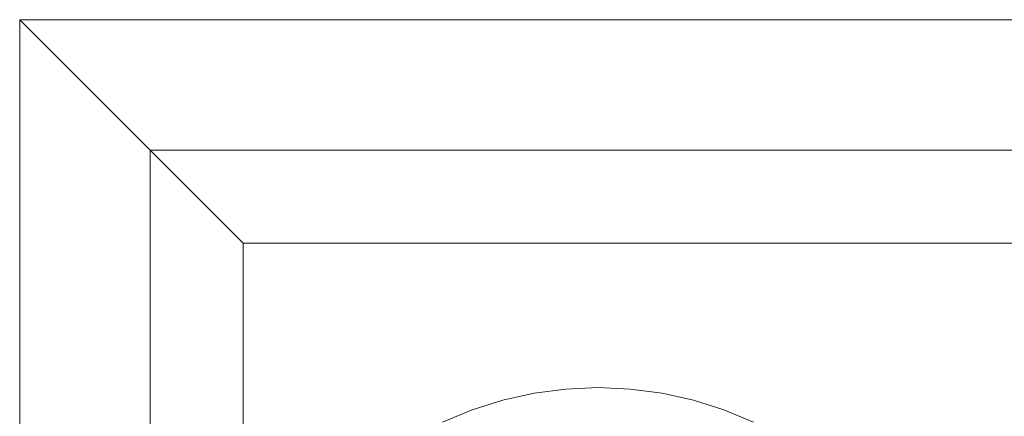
# Model space of a CAD drawing. Header units: millimetres. Extents: x -148 to 148, y -92 to 92.
# Tile 22 of 49: x -112 to -75, y 77 to 92. Entities that reach past the tile are written whole.
import ezdxf

# ---------------------------------------------------------------- set-up
doc = ezdxf.new("R2010")
doc.units = ezdxf.units.MM
doc.header["$LTSCALE"] = 25.4
doc.layers.add('Lighting-Moving Light', color=7, linetype='Continuous', lineweight=5, true_color=0x000000)

# ---------------------------------------------------------------- blocks, each defined once
blk = doc.blocks.new('Group-1')
at = {"layer": 'Lighting-Moving Light', "color": 7, "linetype": 'Continuous', "lineweight": 5, "transparency": 33554687}
for points in [[(-2119.658, -1205.846, -16.5), (-2124.623, -1200.88, -21.465), (-2124.623, -1384.88, -21.465), (-2119.658, -1379.915, -16.5)], [(-2119.658, -1205.846, -16.5), (-1905.589, -1205.846, -16.5), (-1900.623, -1200.88, -21.465), (-2124.623, -1200.88, -21.465)], [(-1909.124, -1209.38, -108.466), (-2116.123, -1209.38, -108.466), (-2124.623, -1200.88, -99.966), (-1900.624, -1200.88, -99.966)], [(-1905.589, -1205.846, -16.5), (-2119.658, -1205.846, -16.5), (-2119.658, -1379.915, -16.5), (-1905.589, -1379.915, -16.5)], [(-2116.123, -1209.38, -108.466), (-1909.124, -1209.38, -108.466), (-1909.124, -1376.38, -108.466), (-2116.123, -1376.38, -108.466)]]:
    blk.add_3dface(points, dxfattribs=at)
for points, invisible_edges in [([(-2124.623, -1200.88, -21.465), (-1900.623, -1200.88, -21.465), (-1900.623, -1200.88, -99.965)], 8), ([(-1900.623, -1200.88, -99.965), (-1900.624, -1200.88, -99.966), (-2124.623, -1200.88, -99.966), (-2124.623, -1200.88, -21.465)], 12), ([(-2124.623, -1200.88, -99.966), (-2124.623, -1200.88, -99.965), (-2124.623, -1200.88, -21.465)], 8), ([(-2124.623, -1384.88, -99.966), (-2124.623, -1200.88, -99.965), (-2124.623, -1200.88, -99.966)], 9), ([(-2124.623, -1200.88, -99.966), (-2116.123, -1209.38, -108.466), (-2116.123, -1376.38, -108.466), (-2124.623, -1384.88, -99.966)], 8), ([(-2124.623, -1384.88, -99.966), (-2124.623, -1384.88, -99.965), (-2124.623, -1200.88, -99.965)], 8), ([(-2124.623, -1200.88, -99.965), (-2124.623, -1342.091, -77.387), (-2124.623, -1243.669, -77.387)], 11), ([(-2124.623, -1243.669, -77.387), (-2124.623, -1216.036, -77.387), (-2124.623, -1200.88, -99.965)], 10), ([(-2124.623, -1200.88, -21.465), (-2124.623, -1216.036, -47.544), (-2124.623, -1243.669, -47.544)], 9), ([(-2124.623, -1243.669, -47.544), (-2124.623, -1342.091, -47.544), (-2124.623, -1200.88, -21.465)], 11), ([(-2124.623, -1200.88, -99.965), (-2124.623, -1384.88, -99.965), (-2124.623, -1369.725, -77.387), (-2124.623, -1342.091, -77.387)], 10), ([(-2124.623, -1384.88, -21.465), (-2124.623, -1200.88, -21.465), (-2124.623, -1342.091, -47.544), (-2124.623, -1369.725, -47.544)], 10), ([(-2124.623, -1216.036, -77.387), (-2124.623, -1216.036, -47.544), (-2124.623, -1200.88, -21.465), (-2124.623, -1200.88, -99.965)], 10), ([(-2102.623, -1214.88, -16.465), (-2103.844, -1214.934, -16.465), (-2103.628, -1217.396, -1.637), (-2102.623, -1217.352, -1.637)], 10), ([(-2103.844, -1214.934, -16.465), (-2102.623, -1214.88, -16.465), (-2101.403, -1214.934, -16.465), (-2102.623, -1228.88, -16.465)], 12), ([(-2101.403, -1214.934, -16.465), (-2102.623, -1214.88, -16.465), (-2102.623, -1217.352, -1.637), (-2101.619, -1217.396, -1.637)], 10), ([(-2106.247, -1215.357, -16.465), (-2105.055, -1215.093, -16.465), (-2103.844, -1214.934, -16.465), (-2102.623, -1228.88, -16.465)], 12), ([(-2105.055, -1215.093, -16.465), (-2106.247, -1215.357, -16.465), (-2105.607, -1217.745, -1.637), (-2104.625, -1217.527, -1.637)], 10), ([(-2103.844, -1214.934, -16.465), (-2105.055, -1215.093, -16.465), (-2104.625, -1217.527, -1.637), (-2103.628, -1217.396, -1.637)], 10), ([(-2101.403, -1214.934, -16.465), (-2100.192, -1215.093, -16.465), (-2099, -1215.357, -16.465), (-2102.623, -1228.88, -16.465)], 12), ([(-2100.192, -1215.093, -16.465), (-2101.403, -1214.934, -16.465), (-2101.619, -1217.396, -1.637), (-2100.622, -1217.527, -1.637)], 10), ([(-2099, -1215.357, -16.465), (-2100.192, -1215.093, -16.465), (-2100.622, -1217.527, -1.637), (-2099.64, -1217.745, -1.637)], 10), ([(-2108.54, -1216.192, -16.465), (-2107.412, -1215.725, -16.465), (-2106.247, -1215.357, -16.465), (-2102.623, -1228.88, -16.465)], 12), ([(-2106.247, -1215.357, -16.465), (-2107.412, -1215.725, -16.465), (-2106.566, -1218.047, -1.637), (-2105.607, -1217.745, -1.637)], 10), ([(-2099, -1215.357, -16.465), (-2097.835, -1215.725, -16.465), (-2096.707, -1216.192, -16.465), (-2102.623, -1228.88, -16.465)], 12), ([(-2097.835, -1215.725, -16.465), (-2099, -1215.357, -16.465), (-2099.64, -1217.745, -1.637), (-2098.68, -1218.047, -1.637)], 10), ([(-2107.412, -1215.725, -16.465), (-2108.54, -1216.192, -16.465), (-2107.496, -1218.432, -1.637), (-2106.566, -1218.047, -1.637)], 10), ([(-2096.707, -1216.192, -16.465), (-2097.835, -1215.725, -16.465), (-2098.68, -1218.047, -1.637), (-2097.751, -1218.432, -1.637)], 10)]:
    blk.add_3dface(points, dxfattribs=dict(at, invisible_edges=invisible_edges))
at = {"layer": 'Lighting-Moving Light', "color": 0, "flags": 1}
for tag in ['Yoke', 'Weight', 'Weight', 'Wattage', '3D_Symbol_Name', 'Candlepower', 'Body', 'Model_Name', 'Beam_Angle', 'Field_Angle', 'Remarks', 'Beam_Angle_2', 'Field_Angle_2', 'Num_Channels', 'Frame_Size', 'Device_Type', 'FixtureID', 'Frame_Size', 'Base', 'Lens', 'Inst_Type', 'Lamp']:
    blk.add_attdef(tag, (-2481.594, 128.93), '', height=0.18, dxfattribs=at)

msp = doc.modelspace()

# ---------------------------------------------------------------- block references
at = {"layer": 'Lighting-Moving Light', "color": 7, "transparency": 33554687}
msp.add_blockref('Group-1', (2012.623, 1292.88), dxfattribs=at)

doc.saveas('drawing.dxf')
